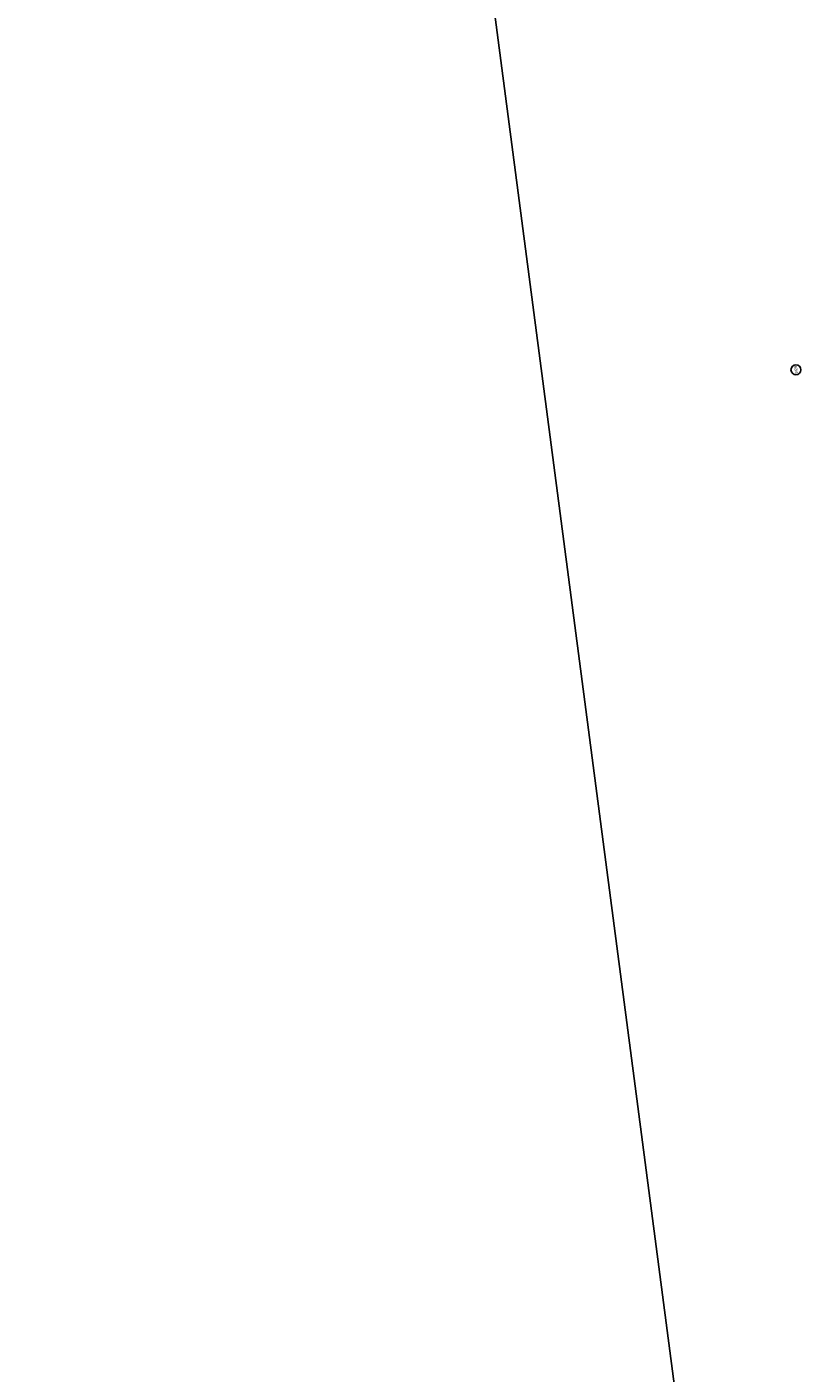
# Model space of a CAD drawing. Header units: metres. Extents: x 118052 to 118564, y 454784 to 455719.
# Tile 100 of 160: x 118309 to 118421, y 455237 to 455431. Entities that reach past the tile are written whole.
import ezdxf
from ezdxf.enums import TextEntityAlignment as Align

# ---------------------------------------------------------------- set-up
doc = ezdxf.new("R2010")
doc.units = ezdxf.units.M
doc.header["$LTSCALE"] = 0.5
for name, color, linetype in [('A03-001-01', 1, 'Continuous'), ('Koningsstal VIEUWPORT', 254, 'Continuous'), ('ZU_B_-_AL999---LW_bet1200-95_gw__20_^200~M_-----', 1, 'Continuous'), ('ZU_B_-_ML999---LW_bet1200-95_gw__20_^200~M_-----', 1, 'Continuous')]:
    doc.layers.add(name, color=color, linetype=linetype)
doc.styles.add('TAUW-ISOCP', font='tcb_isocp.shx')

# ---------------------------------------------------------------- blocks, each defined once
blk = doc.blocks.new('Leidingen')
at = {"layer": 'ZU_B_-_ML999---LW_bet1200-95_gw__20_^200~M_-----', "flags": 128}
blk.add_lwpolyline([(-84217.7, 76803.8, 0, 0, 0), (-84228.6, 76684.3, 0, 91.8, 0), (-84227.8, 76693.4, 91.8, 169.7, 0), (-84225.4, 76719.3, 169.7, 221.7, 0), (-84221.9, 76758.1, 221.7, 240, 0), (-84217.7, 76803.8, 240, 221.7, 0), (-84213.5, 76849.5, 221.7, 169.7, 0), (-84209.9, 76888.3, 169.7, 91.8, 0), (-84207.6, 76914.2, 91.8, 0, 0), (-84206.7, 76923.3, 0, 0, 0), (-84217.7, 76803.8, 0, 0, 0), (-83989.8, 79289.4, 0, 0, 0)], format="xyseb", dxfattribs=at)
at = {"layer": 'ZU_B_-_ML999---LW_bet1200-95_gw__20_^200~M_-----'}
blk.add_circle((-83924.3, 80002.7), 716.3, dxfattribs=at)
at = {"layer": 'ZU_B_-_AL999---LW_bet1200-95_gw__20_^200~M_-----', "style": 'TAUW-ISOCP'}
blk.add_text('W29', height=400, dxfattribs=at).set_placement((-83924.3, 80002.7), align=Align.MIDDLE)

msp = doc.modelspace()

# ---------------------------------------------------------------- linework, layer by layer
at = {"layer": 'A03-001-01', "color": 6}
msp.add_lwpolyline([(118109.3, 455052.67), (118051.64, 455492.41), (118363.01, 455533.23), (118420.66, 455093.5)], close=True, dxfattribs=at)

# ---------------------------------------------------------------- block references
at = {"layer": 'Koningsstal VIEUWPORT', "color": 6, "xscale": 0.0009975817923, "yscale": 0.0009975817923, "zscale": 0.0009975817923, "rotation": 97.46987594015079}
msp.add_blockref('Leidingen', (118487.85, 455474.69), dxfattribs=at)

doc.saveas('drawing.dxf')
